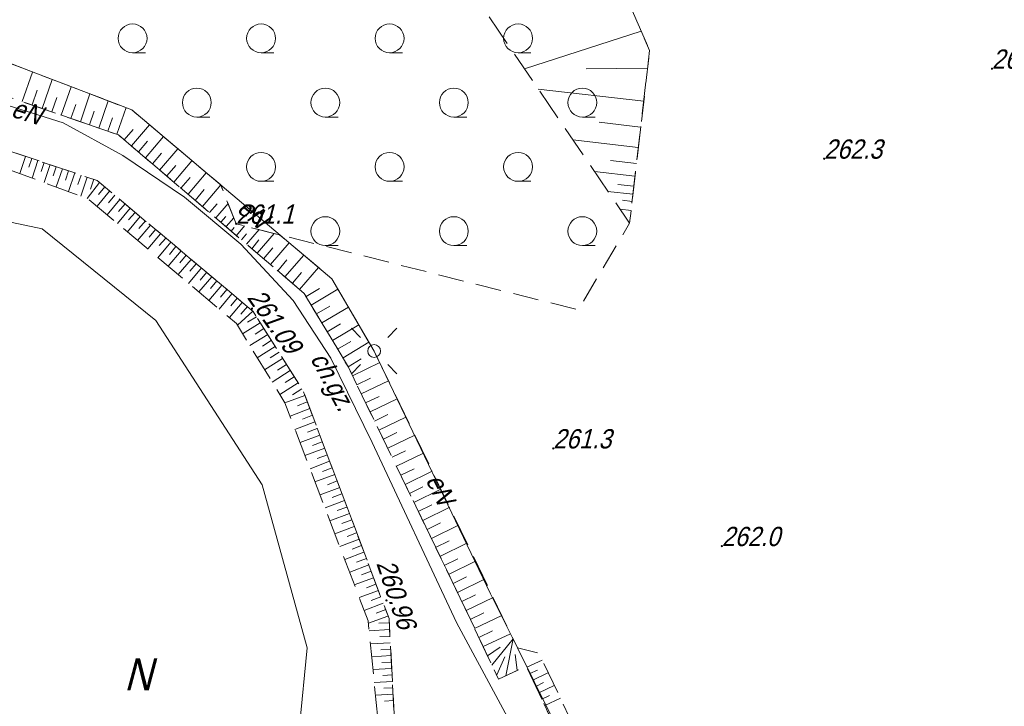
# Model space of a CAD drawing. Extents: x 7418340 to 7418643, y 5555323 to 5555529.
# Tile 9 of 16: x 7418456 to 7418494, y 5555414 to 5555441. Entities that reach past the tile are written whole.
import ezdxf
from ezdxf.enums import TextEntityAlignment as Align

# ---------------------------------------------------------------- set-up
doc = ezdxf.new("R2010")
doc.units = 0
doc.header["$MEASUREMENT"] = 0
doc.linetypes.add('mz1.0_0.5', pattern=[15, 10, -5])
doc.linetypes.add('mz1.25_0.5', pattern=[17.5, 12.5, -5])
for name, color, linetype, lineweight in [('000 Inne (niezydentyfikowane)', 7, 'Continuous', 0), ('210-Oznaczenie użytku', 7, 'Continuous', 0), ('chodnik (powierzchnia)', 7, 'Continuous', 0), ('chodnik (powierzchnia)-Atr17', 7, 'Continuous', 0), ('latarnia (punkt)', 7, 'Continuous', 0), ('przewód elektroenergetyczny (linia)', 7, 'Continuous', 0), ('przewód elektroenergetyczny (linia)-Atr1', 7, 'Continuous', 0), ('przewód telekomunikacyjny (linia)', 7, 'Continuous', 0), ('punkt wysokościowy naturalny', 7, 'Continuous', 0), ('punkt wysokościowy naturalny-Atr2', 7, 'Continuous', 0), ('punkt wysokościowy sztuczny', 7, 'Continuous', 0), ('punkt wysokościowy sztuczny-Atr2', 7, 'Continuous', 0), ('skarpa nieumocniona (powierzchnia)', 7, 'Continuous', 0), ('woda stojąca (powierzchnia)', 7, 'Continuous', 0), ('zakrzewienie (powierzchnia)', 7, 'Continuous', 0), ('zakrzewienie (powierzchnia) - symbol', 7, 'Continuous', 0)]:
    doc.layers.add(name, color=color, linetype=linetype, lineweight=lineweight)
doc.styles.add('Style-WORKING_1250 I 0.26180', font='WORKING_1250.shx', dxfattribs={"oblique": 15})

# ---------------------------------------------------------------- blocks, each defined once
blk = doc.blocks.new('PW01')
at = {"linetype": 'Continuous', "lineweight": 13}
blk.add_hatch(color=0, dxfattribs=at).paths.add_polyline_path([(0.45, 0, 1), (-0.45, 0, 1)], flags=16)
blk = doc.blocks.new('TL04')
at = {"color": 0, "linetype": 'Continuous', "lineweight": 13}
blk.add_line((3.98, -1.64), (8.98, -1.64), dxfattribs=at)
blk.add_circle((3.98, 3.98), 5.62, dxfattribs=at)
blk = doc.blocks.new('PW02')
at = {"linetype": 'Continuous', "lineweight": 13}
blk.add_hatch(color=0, dxfattribs=at).paths.add_polyline_path([(0.45, 0, 1), (-0.45, 0, 1)], flags=16)
blk = doc.blocks.new('SM01')
at = {"color": 0, "linetype": 'Continuous', "lineweight": 13}
for p, q in [((-5.3, 5.31), (-8.83, 8.84)), ((5.31, 5.31), (8.84, 8.84)), ((-5.3, -5.3), (-8.83, -8.83)), ((5.31, -5.3), (8.84, -8.83))]:
    blk.add_line(p, q, dxfattribs=at)
blk.add_circle((0, 0), 2.5, dxfattribs=at)

msp = doc.modelspace()

# ---------------------------------------------------------------- linework, layer by layer
at = {"layer": '000 Inne (niezydentyfikowane)', "color": 7, "linetype": 'Continuous', "lineweight": 13, "ltscale": 0.1, "flags": 128}
for points in [[(7418480.36, 5555440.61), (7418475.82, 5555439.14)], [(7418456.28, 5555437.87), (7418456.68, 5555439.02)], [(7418480.61, 5555439.17), (7418478.22, 5555439.15)], [(7418457.05, 5555437.6), (7418457.44, 5555438.73)], [(7418456.67, 5555437.74), (7418456.86, 5555438.31)], [(7418457.8, 5555437.34), (7418458.18, 5555438.45)], [(7418458.54, 5555437.09), (7418458.91, 5555438.17)], [(7418480.46, 5555437.89), (7418476.35, 5555438.36)], [(7418457.43, 5555437.47), (7418457.62, 5555438.03)], [(7418458.17, 5555437.22), (7418458.36, 5555437.76)], [(7418459.26, 5555436.84), (7418459.62, 5555437.9)], [(7418458.9, 5555436.97), (7418459.08, 5555437.5)], [(7418459.96, 5555436.6), (7418460.32, 5555437.64)], [(7418459.61, 5555436.72), (7418459.79, 5555437.24)], [(7418460.53, 5555436.15), (7418461.23, 5555436.97)], [(7418480.34, 5555436.88), (7418478.73, 5555437.07)], [(7418460.25, 5555436.38), (7418460.6, 5555436.79)], [(7418460.8, 5555435.92), (7418461.15, 5555436.33)], [(7418461.07, 5555435.68), (7418461.78, 5555436.51)], [(7418480.25, 5555436.09), (7418477.7, 5555436.38)], [(7418461.35, 5555435.45), (7418461.7, 5555435.86)], [(7418461.62, 5555435.21), (7418462.33, 5555436.04)], [(7418456.41, 5555435.74), (7418456.19, 5555435.07)], [(7418456.65, 5555435.66), (7418456.54, 5555435.32)], [(7418456.89, 5555435.58), (7418456.66, 5555434.89)], [(7418457.13, 5555435.5), (7418457.01, 5555435.15)], [(7418457.36, 5555435.42), (7418457.13, 5555434.72)], [(7418461.9, 5555434.98), (7418462.25, 5555435.39)], [(7418462.18, 5555434.74), (7418462.88, 5555435.57)], [(7418480.18, 5555435.46), (7418479.17, 5555435.58)], [(7418457.6, 5555435.34), (7418457.48, 5555434.99)], [(7418457.84, 5555435.26), (7418457.6, 5555434.55)], [(7418458.08, 5555435.18), (7418457.96, 5555434.82)], [(7418458.32, 5555435.1), (7418458.08, 5555434.37)], [(7418458.57, 5555435.01), (7418458.44, 5555434.65)], [(7418462.73, 5555434.27), (7418463.44, 5555435.1)], [(7418480.12, 5555434.97), (7418478.54, 5555435.15)], [(7418458.81, 5555434.93), (7418458.56, 5555434.19)], [(7418459.29, 5555434.73), (7418458.81, 5555434.1)], [(7418459.06, 5555434.85), (7418458.93, 5555434.47)], [(7418462.45, 5555434.5), (7418462.81, 5555434.92)], [(7418463.29, 5555433.79), (7418464, 5555434.63)], [(7418480.08, 5555434.58), (7418479.45, 5555434.65)], [(7418459.68, 5555434.39), (7418459.19, 5555433.8)], [(7418459.49, 5555434.56), (7418459.24, 5555434.26)], [(7418463.01, 5555434.03), (7418463.36, 5555434.45)], [(7418480.04, 5555434.27), (7418479.07, 5555434.38)], [(7418460.08, 5555434.06), (7418459.58, 5555433.47)], [(7418459.88, 5555434.23), (7418459.63, 5555433.93)], [(7418460.28, 5555433.89), (7418460.03, 5555433.6)], [(7418463.56, 5555433.56), (7418463.86, 5555433.9)], [(7418463.81, 5555433.35), (7418464.29, 5555433.91)], [(7418480.01, 5555433.99), (7418479.64, 5555434.04)], [(7418460.48, 5555433.73), (7418459.98, 5555433.13)], [(7418460.67, 5555433.56), (7418460.42, 5555433.27)], [(7418479.97, 5555433.64), (7418479.54, 5555433.69)], [(7418460.87, 5555433.4), (7418460.37, 5555432.8)], [(7418461.07, 5555433.23), (7418460.82, 5555432.93)], [(7418464.01, 5555433.18), (7418464.2, 5555433.4)], [(7418464.21, 5555433.01), (7418464.51, 5555433.35)], [(7418461.27, 5555433.06), (7418460.77, 5555432.47)], [(7418461.66, 5555432.73), (7418461.17, 5555432.14)], [(7418461.47, 5555432.9), (7418461.22, 5555432.6)], [(7418464.41, 5555432.83), (7418464.53, 5555432.97)], [(7418464.61, 5555432.66), (7418464.93, 5555433.04)], [(7418464.81, 5555432.49), (7418465.01, 5555432.73)], [(7418465.01, 5555432.32), (7418465.5, 5555432.89)], [(7418465.42, 5555431.97), (7418466.08, 5555432.74)], [(7418462.06, 5555432.4), (7418461.56, 5555431.8)], [(7418461.86, 5555432.56), (7418461.61, 5555432.27)], [(7418465.21, 5555432.15), (7418465.49, 5555432.49)], [(7418465.94, 5555431.53), (7418466.66, 5555432.38)], [(7418462.46, 5555432.06), (7418461.96, 5555431.47)], [(7418462.26, 5555432.23), (7418462.01, 5555431.93)], [(7418465.67, 5555431.76), (7418466.03, 5555432.18)], [(7418462.85, 5555431.73), (7418462.35, 5555431.14)], [(7418462.66, 5555431.9), (7418462.41, 5555431.6)], [(7418463.05, 5555431.56), (7418462.8, 5555431.27)], [(7418466.22, 5555431.29), (7418466.58, 5555431.71)], [(7418466.5, 5555431.05), (7418467.23, 5555431.9)], [(7418463.25, 5555431.4), (7418462.75, 5555430.8)], [(7418463.45, 5555431.23), (7418463.2, 5555430.93)], [(7418466.79, 5555430.81), (7418467.15, 5555431.23)], [(7418467.07, 5555430.56), (7418467.8, 5555431.42)], [(7418463.65, 5555431.06), (7418463.15, 5555430.47)], [(7418463.85, 5555430.9), (7418463.6, 5555430.6)], [(7418464.04, 5555430.73), (7418463.54, 5555430.14)], [(7418464.24, 5555430.56), (7418463.99, 5555430.27)], [(7418467.32, 5555430.29), (7418467.84, 5555430.6)], [(7418467.52, 5555429.95), (7418468.56, 5555430.57)], [(7418464.44, 5555430.4), (7418463.94, 5555429.8)], [(7418464.84, 5555430.06), (7418464.34, 5555429.47)], [(7418464.64, 5555430.23), (7418464.39, 5555429.93)], [(7418465.25, 5555429.72), (7418464.65, 5555429.18)], [(7418465.04, 5555429.9), (7418464.79, 5555429.6)], [(7418467.73, 5555429.61), (7418468.25, 5555429.92)], [(7418467.94, 5555429.26), (7418468.97, 5555429.88)], [(7418465.54, 5555429.27), (7418464.85, 5555428.84)], [(7418465.39, 5555429.5), (7418465.05, 5555429.29)], [(7418465.68, 5555429.04), (7418465.34, 5555428.83)], [(7418468.14, 5555428.92), (7418468.66, 5555429.23)], [(7418468.35, 5555428.58), (7418469.37, 5555429.19)], [(7418465.83, 5555428.81), (7418465.14, 5555428.38)], [(7418465.97, 5555428.58), (7418465.63, 5555428.36)], [(7418468.55, 5555428.24), (7418469.06, 5555428.54)], [(7418468.76, 5555427.9), (7418469.77, 5555428.51)], [(7418466.12, 5555428.35), (7418465.42, 5555427.91)], [(7418466.27, 5555428.12), (7418465.92, 5555427.9)], [(7418466.41, 5555427.88), (7418465.71, 5555427.44)], [(7418468.96, 5555427.56), (7418469.47, 5555427.86)], [(7418466.71, 5555427.41), (7418466, 5555426.96)], [(7418466.56, 5555427.65), (7418466.21, 5555427.42)], [(7418469.13, 5555427.2), (7418470.19, 5555427.72)], [(7418466.86, 5555427.17), (7418466.51, 5555426.95)], [(7418469.3, 5555426.85), (7418469.83, 5555427.11)], [(7418469.47, 5555426.5), (7418470.53, 5555427.01)], [(7418467.01, 5555426.93), (7418466.3, 5555426.48)], [(7418467.16, 5555426.7), (7418466.8, 5555426.47)], [(7418467.28, 5555426.44), (7418466.5, 5555426.15)], [(7418469.64, 5555426.15), (7418470.17, 5555426.4)], [(7418469.82, 5555425.8), (7418470.87, 5555426.31)], [(7418467.47, 5555425.93), (7418466.7, 5555425.64)], [(7418467.37, 5555426.19), (7418466.99, 5555426.04)], [(7418467.57, 5555425.67), (7418467.18, 5555425.52)], [(7418469.99, 5555425.44), (7418470.51, 5555425.7)], [(7418470.16, 5555425.09), (7418471.21, 5555425.6)], [(7418467.66, 5555425.41), (7418466.89, 5555425.12)], [(7418467.76, 5555425.16), (7418467.38, 5555425.01)], [(7418467.86, 5555424.9), (7418467.09, 5555424.61)], [(7418470.33, 5555424.74), (7418470.85, 5555425)], [(7418470.5, 5555424.39), (7418471.55, 5555424.9)], [(7418468.05, 5555424.39), (7418467.28, 5555424.1)], [(7418467.95, 5555424.64), (7418467.57, 5555424.5)], [(7418470.67, 5555424.04), (7418471.19, 5555424.29)], [(7418468.15, 5555424.13), (7418467.76, 5555423.99)], [(7418470.84, 5555423.69), (7418471.89, 5555424.2)], [(7418468.24, 5555423.88), (7418467.48, 5555423.59)], [(7418468.34, 5555423.62), (7418467.96, 5555423.48)], [(7418471.01, 5555423.34), (7418471.53, 5555423.59)], [(7418468.44, 5555423.37), (7418467.67, 5555423.08)], [(7418471.18, 5555422.98), (7418472.23, 5555423.49)], [(7418468.63, 5555422.86), (7418467.87, 5555422.57)], [(7418468.53, 5555423.12), (7418468.15, 5555422.97)], [(7418471.35, 5555422.63), (7418471.87, 5555422.89)], [(7418471.52, 5555422.28), (7418472.57, 5555422.79)], [(7418468.72, 5555422.61), (7418468.34, 5555422.47)], [(7418468.82, 5555422.36), (7418468.06, 5555422.07)], [(7418468.91, 5555422.1), (7418468.53, 5555421.96)], [(7418471.69, 5555421.93), (7418472.21, 5555422.19)], [(7418471.86, 5555421.58), (7418472.91, 5555422.09)], [(7418469.01, 5555421.85), (7418468.25, 5555421.57)], [(7418469.1, 5555421.6), (7418468.72, 5555421.46)], [(7418469.2, 5555421.35), (7418468.44, 5555421.06)], [(7418472.03, 5555421.23), (7418472.55, 5555421.49)], [(7418472.2, 5555420.88), (7418473.25, 5555421.39)], [(7418469.39, 5555420.85), (7418468.63, 5555420.56)], [(7418469.29, 5555421.1), (7418468.92, 5555420.96)], [(7418469.48, 5555420.6), (7418469.11, 5555420.46)], [(7418472.36, 5555420.53), (7418472.89, 5555420.79)], [(7418472.53, 5555420.18), (7418473.58, 5555420.69)], [(7418469.57, 5555420.35), (7418468.83, 5555420.06)], [(7418469.67, 5555420.1), (7418469.29, 5555419.96)], [(7418472.7, 5555419.83), (7418473.23, 5555420.09)], [(7418469.76, 5555419.85), (7418469.02, 5555419.57)], [(7418472.87, 5555419.48), (7418473.92, 5555419.99)], [(7418469.95, 5555419.35), (7418469.2, 5555419.07)], [(7418469.86, 5555419.6), (7418469.48, 5555419.46)], [(7418473.04, 5555419.13), (7418473.57, 5555419.39)], [(7418470.04, 5555419.1), (7418469.67, 5555418.96)], [(7418473.21, 5555418.78), (7418474.26, 5555419.29)], [(7418470.14, 5555418.86), (7418469.39, 5555418.58)], [(7418470.23, 5555418.61), (7418469.86, 5555418.47)], [(7418473.38, 5555418.43), (7418473.91, 5555418.68)], [(7418473.55, 5555418.08), (7418474.6, 5555418.58)], [(7418470.32, 5555418.36), (7418469.58, 5555418.08)], [(7418470.51, 5555417.86), (7418469.75, 5555417.59)], [(7418470.42, 5555418.11), (7418470.05, 5555417.97)], [(7418473.71, 5555417.73), (7418474.24, 5555417.98)], [(7418473.88, 5555417.38), (7418474.94, 5555417.88)], [(7418470.56, 5555417.6), (7418470.15, 5555417.58)], [(7418470.57, 5555417.34), (7418469.78, 5555417.29)], [(7418470.59, 5555417.08), (7418470.19, 5555417.06)], [(7418474.05, 5555417.02), (7418474.58, 5555417.28)], [(7418474.21, 5555416.67), (7418475.28, 5555417.17)], [(7418470.6, 5555416.82), (7418469.83, 5555416.78)], [(7418474.38, 5555416.31), (7418474.88, 5555416.65)], [(7418474.55, 5555415.95), (7418475.38, 5555416.98)], [(7418475.1, 5555415.54), (7418475.38, 5555416.98)], [(7418470.63, 5555416.32), (7418469.88, 5555416.28)], [(7418470.61, 5555416.57), (7418470.23, 5555416.55)], [(7418474.74, 5555415.57), (7418475.06, 5555416.27)], [(7418475.54, 5555415.75), (7418475.46, 5555416.36)], [(7418470.64, 5555416.07), (7418470.27, 5555416.05)], [(7418475.91, 5555415.87), (7418476.51, 5555416.15)], [(7418470.65, 5555415.82), (7418469.92, 5555415.78)], [(7418470.67, 5555415.57), (7418470.31, 5555415.55)], [(7418476.03, 5555415.62), (7418476.33, 5555415.76)], [(7418476.14, 5555415.37), (7418476.75, 5555415.66)], [(7418470.68, 5555415.32), (7418469.97, 5555415.28)], [(7418476.26, 5555415.12), (7418476.56, 5555415.27)], [(7418476.38, 5555414.88), (7418476.98, 5555415.16)], [(7418470.71, 5555414.82), (7418470.02, 5555414.78)], [(7418470.69, 5555415.07), (7418470.35, 5555415.05)], [(7418476.5, 5555414.63), (7418476.8, 5555414.77)], [(7418470.72, 5555414.57), (7418470.38, 5555414.55)], [(7418476.61, 5555414.38), (7418477.22, 5555414.67)]]:
    msp.add_lwpolyline(points, dxfattribs=at)
at = {"layer": 'chodnik (powierzchnia)', "color": 7, "linetype": 'mz1.0_0.5', "lineweight": 13, "ltscale": 0.1, "flags": 128}
msp.add_lwpolyline([(7418400.51, 5555417.1), (7418401.14, 5555414.22), (7418402.59, 5555410.7), (7418406, 5555406.54), (7418411.67, 5555401.23), (7418415.91, 5555397.19), (7418420.31, 5555394.94), (7418425.15, 5555393.33), (7418428.62, 5555392.42), (7418433.49, 5555389.37), (7418438.84, 5555388.76), (7418441.68, 5555389.77), (7418444.14, 5555391.36), (7418448.25, 5555392.7), (7418450.73, 5555392.8), (7418457.84, 5555393.49), (7418460.66, 5555394.91), (7418461.42, 5555393.69), (7418465.23, 5555395.92), (7418464.41, 5555397.09), (7418466.09, 5555398.77), (7418467.9, 5555401.37), (7418466.34, 5555402.59), (7418464.45, 5555399.95), (7418457.1, 5555395.44), (7418450.42, 5555394.72), (7418447.88, 5555394.62), (7418443.6, 5555393.2), (7418440.73, 5555391.49), (7418438.1, 5555390.55), (7418434.21, 5555391.15), (7418431.37, 5555393.13), (7418428.94, 5555394.34), (7418425.67, 5555395.27), (7418421.2, 5555396.7), (7418417.39, 5555398.75), (7418412.99, 5555402.66), (7418407.4, 5555407.91), (7418404.38, 5555411.76), (7418403, 5555414.81), (7418402.48, 5555416.97), (7418403.3, 5555421.87), (7418404.69, 5555425.5), (7418406.27, 5555427.01), (7418412.18, 5555429), (7418419.48, 5555428.36), (7418425.03, 5555429.2), (7418430.38, 5555431.47), (7418434.1, 5555433), (7418441.98, 5555436.22), (7418447.75, 5555437.19), (7418453.79, 5555436.62), (7418459.2, 5555434.8), (7418465.26, 5555429.71), (7418467.21, 5555426.62), (7418470.55, 5555417.76), (7418470.78, 5555413.45), (7418470.2, 5555409.71), (7418469.04, 5555406.86), (7418470.76, 5555405.61), (7418471.47, 5555405.94), (7418472.34, 5555405.68), (7418482.45, 5555398.8), (7418490.87, 5555393.35), (7418492.48, 5555392.23), (7418493.82, 5555391.44), (7418497.96, 5555389.98), (7418500.93, 5555390.16), (7418504.84, 5555391.18), (7418505.92, 5555390.91), (7418506.96, 5555389.48), (7418511.47, 5555391.66), (7418510.07, 5555393.88), (7418506.89, 5555395.58), (7418499.48, 5555394.1), (7418497.46, 5555393.93), (7418495.54, 5555393.68), (7418493.71, 5555394.13), (7418492.67, 5555394.62), (7418492.31, 5555394.79), (7418483.66, 5555400.53), (7418482.08, 5555401.63), (7418481.18, 5555402.44), (7418480.61, 5555403.37), (7418476.64, 5555411.9), (7418477.55, 5555412.4), (7418475.89, 5555415.91), (7418474.81, 5555415.41), (7418473.32, 5555418.56), (7418468.97, 5555427.54), (7418467.25, 5555430.41), (7418460.02, 5555436.58), (7418454.42, 5555438.51), (7418447.72, 5555439.15), (7418445.11, 5555438.95), (7418444.9, 5555440.04), (7418441.24, 5555439.1), (7418441.5, 5555438.05), (7418429.42, 5555433.21), (7418424.59, 5555431.09), (7418418.83, 5555430.46), (7418415, 5555430.9), (7418406.92, 5555429.52), (7418404.03, 5555427.98), (7418403.25, 5555428.47), (7418401.06, 5555425.24), (7418401.92, 5555424.74), (7418401.34, 5555422.31)], close=True, dxfattribs=at)
at = {"layer": 'przewód elektroenergetyczny (linia)', "color": 1, "linetype": 'Continuous', "lineweight": 13, "ltscale": 0.1, "flags": 128}
for points in [[(7418517.67, 5555390.74), (7418516.67, 5555391.98), (7418514.27, 5555392.74), (7418510.97, 5555394.68), (7418507.16, 5555396.54), (7418496.06, 5555395.1), (7418482.97, 5555402.58), (7418478.76, 5555410.13), (7418475.55, 5555416.62), (7418474.5, 5555418.72), (7418469.97, 5555428.17), (7418468.32, 5555430.98), (7418460.54, 5555437.55), (7418454.83, 5555439.73)], [(7418454.98, 5555437.95), (7418457.87, 5555437.04), (7418460.19, 5555435.77), (7418462.59, 5555434.16), (7418464.78, 5555432.33), (7418466.82, 5555430.14), (7418468.29, 5555427.89), (7418469.89, 5555424.61), (7418473.18, 5555417.61), (7418476.6, 5555411.26), (7418477.15, 5555411.21), (7418477.51, 5555410.77), (7418478.58, 5555408.45), (7418479.85, 5555406.08), (7418480.62, 5555404.22), (7418481.88, 5555402.53), (7418483.2, 5555401.49), (7418486.9, 5555399.15), (7418490.37, 5555396.4), (7418492.39, 5555395.15), (7418493.38, 5555394.53), (7418495.02, 5555394.26)]]:
    msp.add_lwpolyline(points, dxfattribs=at)
at = {"layer": 'przewód telekomunikacyjny (linia)', "color": 7, "linetype": 'Continuous', "lineweight": 13, "ltscale": 0.1, "flags": 128}
msp.add_lwpolyline([(7418454.98, 5555437.95), (7418457.87, 5555437.04), (7418460.19, 5555435.77), (7418462.59, 5555434.16), (7418464.78, 5555432.33), (7418466.82, 5555430.14), (7418468.29, 5555427.89), (7418469.89, 5555424.61), (7418473.18, 5555417.61), (7418476.6, 5555411.26), (7418477.15, 5555411.21), (7418477.51, 5555410.77), (7418478.58, 5555408.45), (7418479.85, 5555406.08), (7418480.62, 5555404.22), (7418481.88, 5555402.53), (7418483.2, 5555401.49), (7418486.9, 5555399.15), (7418490.37, 5555396.4), (7418492.39, 5555395.15), (7418493.38, 5555394.53), (7418495.02, 5555394.26)], dxfattribs=at)
at = {"layer": 'skarpa nieumocniona (powierzchnia)', "color": 7, "linetype": 'mz1.25_0.5', "lineweight": 13, "ltscale": 0.1, "flags": 128}
for points in [[(7418451.78, 5555474.43), (7418479.91, 5555433.14), (7418480.69, 5555439.86), (7418477.23, 5555447.83), (7418472.94, 5555454.71), (7418470.4, 5555460.52), (7418466.81, 5555466.78), (7418463.99, 5555471.14), (7418461.37, 5555473.21), (7418457.37, 5555473.87)], [(7418481.18, 5555402.44), (7418481.76, 5555403.62), (7418478.56, 5555410.01), (7418477.87, 5555411.38), (7418478.44, 5555412.11), (7418476.38, 5555416.42), (7418475.55, 5555416.62), (7418469.97, 5555428.17), (7418468.32, 5555430.98), (7418466.29, 5555432.69), (7418464.6, 5555433.12), (7418464, 5555434.63), (7418460.54, 5555437.55), (7418454.83, 5555439.73), (7418446.21, 5555440.52), (7418445.37, 5555441.09), (7418440.74, 5555439.87), (7418440.31, 5555438.86), (7418429.06, 5555434.18), (7418429.42, 5555433.21), (7418441.5, 5555438.05), (7418441.24, 5555439.1), (7418444.9, 5555440.04), (7418445.11, 5555438.95), (7418447.72, 5555439.15), (7418454.42, 5555438.51), (7418460.02, 5555436.58), (7418467.25, 5555430.41), (7418468.97, 5555427.54), (7418473.32, 5555418.56), (7418474.81, 5555415.41), (7418475.89, 5555415.91), (7418477.55, 5555412.4), (7418476.64, 5555411.9), (7418480.61, 5555403.37)], [(7418447.75, 5555437.19), (7418447.74, 5555436.45), (7418453.65, 5555436), (7418458.84, 5555434.09), (7418464.61, 5555429.24), (7418466.5, 5555426.15), (7418469.74, 5555417.67), (7418470.14, 5555413.58), (7418469.47, 5555409.98), (7418468.48, 5555407.3), (7418469.04, 5555406.86), (7418470.2, 5555409.71), (7418470.78, 5555413.45), (7418470.55, 5555417.76), (7418467.21, 5555426.62), (7418465.26, 5555429.71), (7418459.2, 5555434.8), (7418453.79, 5555436.62)]]:
    msp.add_lwpolyline(points, close=True, dxfattribs=at)
at = {"layer": 'woda stojąca (powierzchnia)', "color": 5, "linetype": 'Continuous', "lineweight": 13, "ltscale": 0.1, "flags": 128}
msp.add_lwpolyline([(7418451.59, 5555398.96), (7418457.16, 5555400.6), (7418463.2, 5555404.48), (7418464.68, 5555404.39), (7418466.81, 5555407.54), (7418466.29, 5555408.38), (7418466.77, 5555410.5), (7418467.37, 5555416.63), (7418465.62, 5555422.97), (7418461.48, 5555429.36), (7418457.06, 5555432.92), (7418449.54, 5555434.5)], dxfattribs=at)
at = {"layer": 'zakrzewienie (powierzchnia)', "color": 7, "linetype": 'mz1.0_0.5', "lineweight": 13, "ltscale": 0.1, "flags": 128}
msp.add_lwpolyline([(7418408.86, 5555443.19), (7418424.77, 5555432.85), (7418425.56, 5555432.34), (7418429.06, 5555434.18), (7418440.31, 5555438.86), (7418440.74, 5555439.87), (7418445.37, 5555441.09), (7418446.21, 5555440.52), (7418454.83, 5555439.73), (7418460.54, 5555437.55), (7418464, 5555434.63), (7418464.6, 5555433.12), (7418466.29, 5555432.69), (7418477.91, 5555429.77), (7418479.91, 5555433.14), (7418480.69, 5555439.86), (7418477.23, 5555447.83), (7418472.94, 5555454.71), (7418470.4, 5555460.52), (7418466.81, 5555466.78), (7418463.99, 5555471.14), (7418461.37, 5555473.21), (7418457.37, 5555473.87), (7418451.78, 5555474.43), (7418445.22, 5555472.95), (7418441.42, 5555476.33), (7418435.11, 5555483.01), (7418431.03, 5555485.8), (7418419.68, 5555481.1), (7418411.62, 5555478.12), (7418406.42, 5555475.53), (7418405.01, 5555469.83), (7418408.85, 5555454.76)], close=True, dxfattribs=at)

# ---------------------------------------------------------------- block references
at = {"layer": 'latarnia (punkt)', "color": 7, "linetype": 'Continuous', "lineweight": 13, "ltscale": 0.1, "xscale": 0.1, "yscale": 0.1, "zscale": 0.1}
msp.add_blockref('SM01', (7418469.97, 5555428.17), dxfattribs=at)
at = {"layer": 'punkt wysokościowy naturalny', "color": 7, "linetype": 'Continuous', "lineweight": 13, "ltscale": 0.1, "xscale": 0.1, "yscale": 0.1, "zscale": 0.1}
for p in [(7418494.01, 5555439.15), (7418487.48, 5555435.65), (7418464.6, 5555433.12), (7418476.94, 5555424.38), (7418483.5, 5555420.58)]:
    msp.add_blockref('PW01', p, dxfattribs=at)
at = {"layer": 'punkt wysokościowy sztuczny', "color": 7, "linetype": 'Continuous', "lineweight": 13, "ltscale": 0.1, "xscale": 0.1, "yscale": 0.1, "zscale": 0.1}
for p in [(7418465.22, 5555429.82), (7418470.45, 5555418.47)]:
    msp.add_blockref('PW02', p, dxfattribs=at)
at = {"layer": 'zakrzewienie (powierzchnia) - symbol', "color": 7, "linetype": 'Continuous', "lineweight": 13, "ltscale": 0.1, "xscale": 0.1, "yscale": 0.1, "zscale": 0.1}
for p in [(7418460.174, 5555439.934), (7418465.174, 5555439.934), (7418470.174, 5555439.934), (7418475.174, 5555439.934), (7418462.674, 5555437.434), (7418467.674, 5555437.434), (7418472.674, 5555437.434), (7418477.674, 5555437.434), (7418465.174, 5555434.934), (7418470.174, 5555434.934), (7418475.174, 5555434.934), (7418467.674, 5555432.434), (7418472.674, 5555432.434), (7418477.674, 5555432.434)]:
    msp.add_blockref('TL04', p, dxfattribs=at)

# ---------------------------------------------------------------- texts
at = {"layer": '210-Oznaczenie użytku', "color": 94, "linetype": 'Continuous', "lineweight": 13, "style": 'Style-WORKING_1250 I 0.26180', "oblique": 15, "width": 0.9}
msp.add_text('N', height=1.25, dxfattribs=at).set_placement((7418460.24, 5555414.97))
at = {"layer": 'chodnik (powierzchnia)-Atr17', "color": 7, "style": 'Style-WORKING_1250 I 0.26180', "oblique": 15, "width": 0.9}
msp.add_text('ch.gz.', height=0.75, rotation=298.277, dxfattribs=at).set_placement((7418467.47, 5555427.88))
at = {"layer": 'przewód elektroenergetyczny (linia)-Atr1', "color": 1, "style": 'Style-WORKING_1250 I 0.26180', "oblique": 15, "width": 0.9}
for rotation, p in [(342.522, (7418455.91, 5555437.66)), (319.74, (7418464.83, 5555433.92)), (295.539, (7418472.3, 5555423.33))]:
    msp.add_text('eN', height=0.75, rotation=rotation, dxfattribs=at).set_placement(p, align=Align.MIDDLE_LEFT)
at = {"layer": 'punkt wysokościowy naturalny-Atr2', "color": 7, "style": 'Style-WORKING_1250 I 0.26180', "oblique": 15, "width": 0.9}
for s, p in [('262.4', (7418494.01, 5555439.15)), ('262.3', (7418487.48, 5555435.65)), ('261.1', (7418464.6, 5555433.12)), ('261.3', (7418476.94, 5555424.38)), ('262.0', (7418483.5, 5555420.58))]:
    msp.add_text(s, height=0.75, dxfattribs=at).set_placement(p)
at = {"layer": 'punkt wysokościowy sztuczny-Atr2', "color": 7, "style": 'Style-WORKING_1250 I 0.26180', "oblique": 15, "width": 0.9}
for s, rotation, p in [('261.09', 304.952, (7418465.62, 5555430.68)), ('260.96', 288.434, (7418470.76, 5555420.15))]:
    msp.add_text(s, height=0.75, rotation=rotation, dxfattribs=at).set_placement(p, align=Align.TOP_LEFT)

doc.saveas('drawing.dxf')
